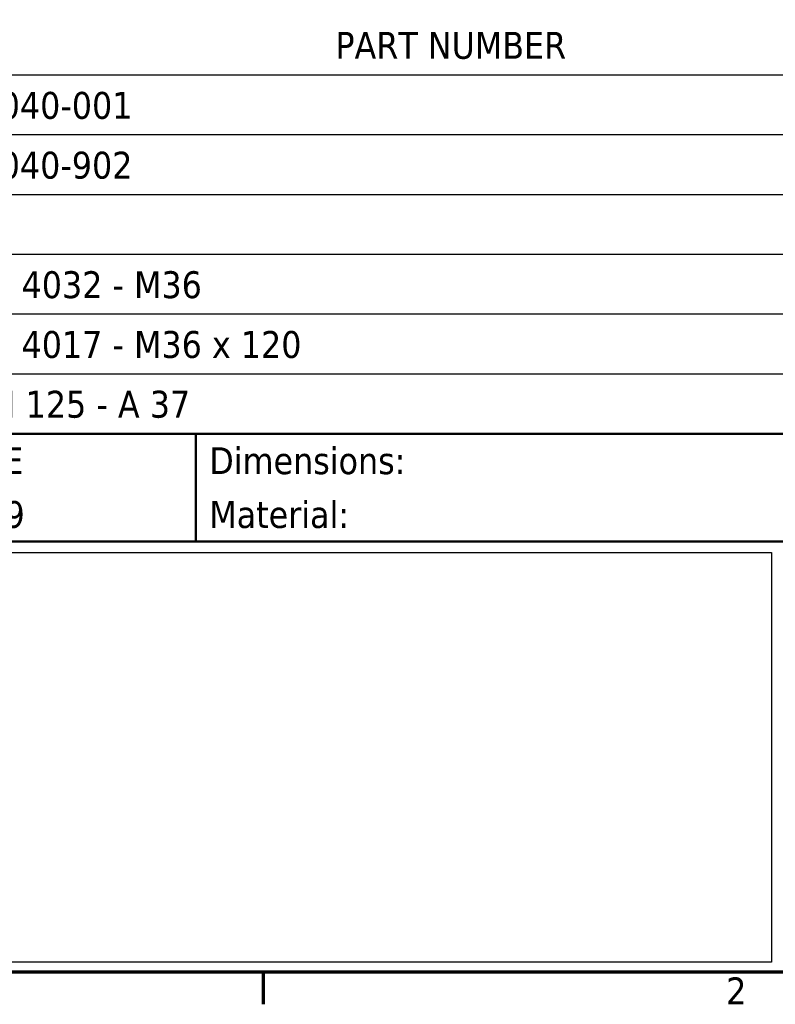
# Model space of a CAD drawing. Header units: millimetres. Extents: x 0 to 10500, y 0 to 7425.
# Tile 24 of 45: x 6548 to 7951, y 190 to 2019. Entities that reach past the tile are written whole.
import ezdxf
from ezdxf.enums import TextEntityAlignment as Align

# ---------------------------------------------------------------- set-up
doc = ezdxf.new("R2010")
doc.units = ezdxf.units.MM
doc.header["$LTSCALE"] = 25
doc.header["$XCLIPFRAME"] = 2
for name, color, linetype, lineweight in [('Border (ISO)', 7, 'Continuous', 70), ('Symbol (ISO)', 7, 'Continuous', 25), ('Title (ISO)', 7, 'Continuous', 50)]:
    doc.layers.add(name, color=color, linetype=linetype, lineweight=lineweight)
doc.styles.add('Label Text (ISO)', font='tahoma.ttf')
doc.styles.add('Note Text (ISO)', font='tahoma.ttf')
picture_1 = doc.add_image_def('image1.bmp', size_in_pixel=(2119, 907))

# ---------------------------------------------------------------- blocks, each defined once
blk = doc.blocks.new('Borders Default Border')
at = {"layer": 'Border (ISO)'}
blk.add_line((280, 10), (280, 7.599999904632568), dxfattribs=at)
at = {"layer": 'Border (ISO)', "flags": 128}
blk.add_lwpolyline([(10, 10), (10, 287.0000076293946), (410, 287.0000076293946), (410, 10), (10, 10)], dxfattribs=at)
at = {"layer": 'Border (ISO)', "insert": (314.3935951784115, 7.599999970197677), "char_height": 2.000000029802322, "attachment_point": 7, "style": 'Label Text (ISO)'}
blk.add_mtext('2', dxfattribs=at)
blk = doc.blocks.new('Title Blocks Advantis')
at = {"layer": 'Title (ISO)'}
for p, q in [((270.0713910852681, 149.9999999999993), (100.0713910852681, 149.9999999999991)), ((135.0713910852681, 141.9999999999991), (135.0713910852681, 149.9999999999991)), ((100.0713910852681, 141.9999999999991), (270.0713910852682, 141.9999999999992)), ((100.0713910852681, 109.999999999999), (270.0713910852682, 109.9999999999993))]:
    blk.add_line(p, q, dxfattribs=at)
at = {"layer": 'Title (ISO)', "style": 'Note Text (ISO)'}
for s, p in [('Dimensions:', (136.0713910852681, 147.9999999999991)), ('Material: ', (136.0713910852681, 143.9999999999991))]:
    blk.add_text(s, height=2.000000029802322, dxfattribs=at).set_placement(p, align=Align.MIDDLE_LEFT)
for tag, p in [('AUTHOR_001', (117.7208561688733, 146.9999999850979)), ('CREATION_DATE_001', (108.6517148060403, 142.999999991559)), ('TITLE_001', (185.8685703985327, 134.8965748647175)), ('REVISION_NUMBER_001', (199.3752301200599, 121.4682352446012)), ('Sheet_Size_001', (196.1763237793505, 116.4999999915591)), ('Initial_View_Scale_001', (222.195369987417, 116.4999999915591)), ('PART_NUMBER_001', (202.0038147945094, 111.5006715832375))]:
    blk.add_attdef(tag, p, '', height=2.000000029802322, dxfattribs=at)
for tag, p in [('Dimensions', (151.5713910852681, 147.9999999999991)), ('Coating', (197.0713910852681, 147.9999999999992)), ('Material', (147.5713910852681, 143.9999999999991)), ('Class', (194.0713910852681, 143.9999999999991))]:
    blk.add_attdef(tag, text='', height=2.000000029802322, dxfattribs=at).set_placement(p, align=Align.MIDDLE_LEFT)
blk.add_attdef('MASS\\P1;_001', (252.9358790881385, 111.6731246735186), '', height=2.000000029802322, rotation=359.8522914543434, dxfattribs=at)
image = blk.add_image(picture_1, insert=(106.6989986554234, 110.7262153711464), size_in_units=(71.1280611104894, 30.44509269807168))
image.set_boundary_path([(-0.5, -0.5), (2118.5, 906.4999999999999)])
image.dxf.clipping = 0
blk = doc.blocks.new('PARTS LIST')
at = {"layer": 'Symbol (ISO)'}
for p, q in [((410.1163866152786, 76.65089236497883), (239.9999999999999, 76.65089236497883)), ((410.1163866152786, 72.2090769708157), (239.9999999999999, 72.2090769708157)), ((410.1163866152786, 67.76726157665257), (239.9999999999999, 67.76726157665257)), ((410.1163866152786, 63.32544618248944), (239.9999999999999, 63.32544618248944)), ((410.1163866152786, 58.88363078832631), (239.9999999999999, 58.88363078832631)), ((410.1163866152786, 54.44181539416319), (239.9999999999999, 54.44181539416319)), ((410.1163866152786, 50.00000000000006), (239.9999999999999, 50.00000000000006))]:
    blk.add_line(p, q, dxfattribs=at)
at = {"layer": 'Symbol (ISO)', "char_height": 2.000000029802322, "attachment_point": 7, "style": 'Label Text (ISO)'}
for s, insert in [('PART NUMBER', (285.3657359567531, 77.82966066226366)), ('10040-001', (257.4269359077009, 73.3675859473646)), ('10040-902', (257.4269359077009, 68.92496015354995)), ('ISO 4032 - M36', (257.2509354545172, 60.04132936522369)), ('ISO 4017 - M36 x 120', (257.2509354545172, 55.59951397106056)), ('DIN 125 - A 37', (257.3277356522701, 51.15769857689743))]:
    blk.add_mtext(s, dxfattribs=dict(at, insert=insert))

msp = doc.modelspace()

# ---------------------------------------------------------------- block references
at = {"xscale": 25, "yscale": 25, "zscale": 25}
msp.add_blockref('Borders Default Border', (0, 0), dxfattribs=at)
ref = msp.add_blockref('Title Blocks Advantis', (3498.215222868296, -2499.999999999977), dxfattribs=dict(xscale=25, yscale=25, zscale=25))
ref.add_attrib('AUTHOR_001', 'APE', (6441.236627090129, 1174.999999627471), dxfattribs={"layer": 'Title (ISO)', "height": 50.00000074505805, "style": 'Note Text (ISO)'})
ref.add_attrib('CREATION_DATE_001', '20-02-2019', (6214.508093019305, 1074.999999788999), dxfattribs={"layer": 'Title (ISO)', "height": 50.00000074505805, "style": 'Note Text (ISO)'})
at = {"layer": 'Symbol (ISO)', "xscale": 25, "yscale": 25, "zscale": 25}
msp.add_blockref('PARTS LIST', (0, 0), dxfattribs=at)

doc.saveas('drawing.dxf')
